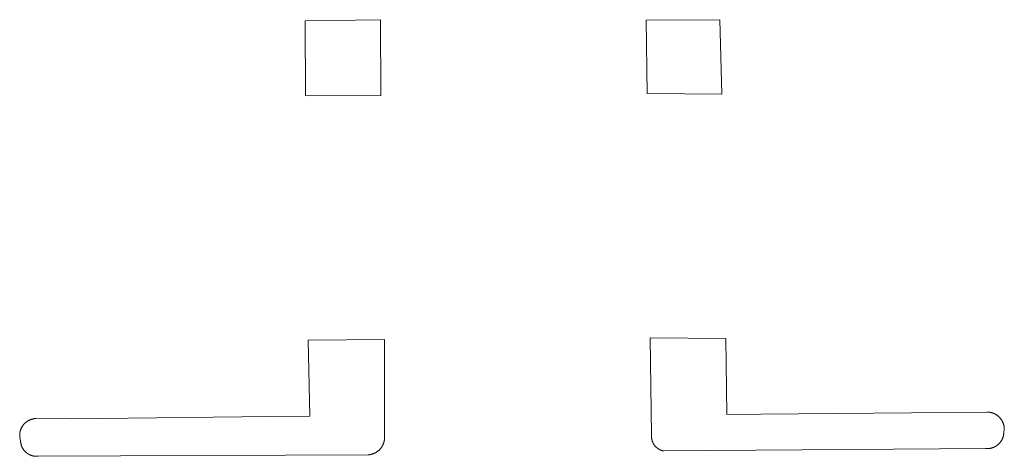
# Model space of a CAD drawing. Extents: x 211930 to 222589, y 569015 to 577578.
# Tile 87 of 95: x 222471 to 222497, y 575988 to 576000. Entities that reach past the tile are written whole.
import ezdxf

# ---------------------------------------------------------------- set-up
doc = ezdxf.new("R2010")
doc.units = 0
doc.layers.add('016 Alles planjaar 2023', color=72, linetype='Continuous', lineweight=20, true_color=0x1e90ff)

msp = doc.modelspace()

# ---------------------------------------------------------------- hatches: boundary and pattern name
at = {"layer": '016 Alles planjaar 2023', "true_color": 0x1e90ff}
h = msp.add_hatch(dxfattribs=at)
h.set_pattern_fill('DQ_CLEAR', color=72, style=0)
h.set_pattern_definition([])
h.paths.add_polyline_path([(222478.968, 575999.744), (222478.976, 575997.757), (222480.973, 575997.766), (222480.962, 575999.767), (222478.968, 575999.744)])
h = msp.add_hatch(dxfattribs=at)
h.set_pattern_fill('DQ_CLEAR', color=72, style=0)
h.set_pattern_definition([])
h.paths.add_polyline_path([(222487.994, 575999.762), (222488.02, 575997.818), (222490, 575997.802), (222489.948, 575999.773), (222487.994, 575999.762)])
h = msp.add_hatch(dxfattribs=at)
h.set_pattern_fill('DQ_CLEAR', color=72, style=0)
h.set_pattern_definition([])
h.paths.add_polyline_path([(222471.407, 575988.721), (222471.428, 575988.61), (222471.428, 575988.603), (222471.429, 575988.596), (222471.43, 575988.589), (222471.43, 575988.582), (222471.431, 575988.575), (222471.432, 575988.568), (222471.433, 575988.561), (222471.435, 575988.554), (222471.436, 575988.547), (222471.437, 575988.541), (222471.439, 575988.534), (222471.441, 575988.527), (222471.442, 575988.52), (222471.444, 575988.513), (222471.446, 575988.507), (222471.448, 575988.5), (222471.451, 575988.493), (222471.453, 575988.487), (222471.455, 575988.48), (222471.458, 575988.474), (222471.461, 575988.467), (222471.463, 575988.461), (222471.466, 575988.454), (222471.469, 575988.448), (222471.472, 575988.442), (222471.476, 575988.436), (222471.479, 575988.429), (222471.482, 575988.423), (222471.486, 575988.417), (222471.489, 575988.411), (222471.493, 575988.405), (222471.497, 575988.399), (222471.501, 575988.393), (222471.505, 575988.388), (222471.509, 575988.382), (222471.513, 575988.376), (222471.517, 575988.371), (222471.522, 575988.365), (222471.526, 575988.36), (222471.531, 575988.355), (222471.535, 575988.349), (222471.54, 575988.344), (222471.545, 575988.339), (222471.55, 575988.334), (222471.555, 575988.329), (222471.56, 575988.324), (222471.565, 575988.319), (222471.57, 575988.315), (222471.575, 575988.31), (222471.581, 575988.306), (222471.586, 575988.301), (222471.592, 575988.297), (222471.597, 575988.293), (222471.603, 575988.288), (222471.608, 575988.284), (222471.614, 575988.28), (222471.62, 575988.276), (222471.626, 575988.273), (222471.632, 575988.269), (222471.638, 575988.265), (222471.644, 575988.262), (222471.65, 575988.259), (222471.656, 575988.255), (222471.663, 575988.252), (222471.669, 575988.249), (222471.675, 575988.246), (222471.682, 575988.243), (222471.688, 575988.241), (222471.695, 575988.238), (222471.701, 575988.235), (222471.708, 575988.233), (222471.714, 575988.231), (222471.721, 575988.228), (222471.728, 575988.226), (222471.734, 575988.224), (222471.741, 575988.222), (222471.748, 575988.221), (222471.755, 575988.219), (222471.762, 575988.217), (222471.768, 575988.216), (222471.775, 575988.215), (222471.782, 575988.214), (222471.789, 575988.212), (222471.796, 575988.211), (222471.803, 575988.211), (222471.81, 575988.21), (222471.817, 575988.209), (222471.824, 575988.209), (222471.831, 575988.208), (222471.838, 575988.208), (222471.845, 575988.208), (222471.852, 575988.208), (222471.859, 575988.208), (222471.866, 575988.208), (222471.873, 575988.208), (222471.88, 575988.209), (222471.887, 575988.209), (222471.894, 575988.21), (222480.621, 575988.247), (222480.629, 575988.247), (222480.636, 575988.248), (222480.644, 575988.248), (222480.652, 575988.249), (222480.66, 575988.25), (222480.667, 575988.251), (222480.675, 575988.252), (222480.683, 575988.253), (222480.69, 575988.255), (222480.698, 575988.256), (222480.705, 575988.258), (222480.713, 575988.259), (222480.721, 575988.261), (222480.728, 575988.263), (222480.736, 575988.265), (222480.743, 575988.268), (222480.75, 575988.27), (222480.758, 575988.272), (222480.765, 575988.275), (222480.772, 575988.278), (222480.779, 575988.281), (222480.787, 575988.283), (222480.794, 575988.287), (222480.801, 575988.29), (222480.808, 575988.293), (222480.815, 575988.297), (222480.822, 575988.3), (222480.828, 575988.304), (222480.835, 575988.308), (222480.842, 575988.311), (222480.849, 575988.315), (222480.855, 575988.32), (222480.862, 575988.324), (222480.868, 575988.328), (222480.874, 575988.333), (222480.881, 575988.337), (222480.887, 575988.342), (222480.893, 575988.346), (222480.899, 575988.351), (222480.905, 575988.356), (222480.911, 575988.361), (222480.917, 575988.366), (222480.922, 575988.372), (222480.928, 575988.377), (222480.934, 575988.382), (222480.939, 575988.388), (222480.944, 575988.394), (222480.95, 575988.399), (222480.955, 575988.405), (222480.96, 575988.411), (222480.965, 575988.417), (222480.97, 575988.423), (222480.974, 575988.429), (222480.979, 575988.435), (222480.983, 575988.442), (222480.988, 575988.448), (222480.992, 575988.454), (222480.996, 575988.461), (222481.001, 575988.467), (222481.005, 575988.474), (222481.008, 575988.481), (222481.012, 575988.488), (222481.016, 575988.494), (222481.019, 575988.501), (222481.023, 575988.508), (222481.026, 575988.515), (222481.029, 575988.522), (222481.033, 575988.529), (222481.035, 575988.537), (222481.038, 575988.544), (222481.041, 575988.551), (222481.044, 575988.558), (222481.046, 575988.566), (222481.048, 575988.573), (222481.051, 575988.58), (222481.053, 575988.588), (222481.055, 575988.595), (222481.057, 575988.603), (222481.058, 575988.611), (222481.06, 575988.618), (222481.061, 575988.626), (222481.063, 575988.633), (222481.064, 575988.641), (222481.065, 575988.649), (222481.066, 575988.656), (222481.067, 575988.664), (222481.068, 575988.672), (222481.068, 575988.68), (222481.069, 575988.687), (222481.069, 575988.695), (222481.065, 575991.301), (222479.048, 575991.286), (222479.085, 575989.272), (222478.042, 575989.26), (222472.765, 575989.198), (222471.833, 575989.208), (222471.826, 575989.208), (222471.818, 575989.207), (222471.811, 575989.207), (222471.804, 575989.206), (222471.796, 575989.205), (222471.789, 575989.204), (222471.782, 575989.203), (222471.774, 575989.202), (222471.767, 575989.2), (222471.76, 575989.199), (222471.753, 575989.197), (222471.745, 575989.196), (222471.738, 575989.194), (222471.731, 575989.192), (222471.724, 575989.19), (222471.717, 575989.188), (222471.71, 575989.186), (222471.703, 575989.183), (222471.696, 575989.181), (222471.689, 575989.178), (222471.682, 575989.175), (222471.675, 575989.172), (222471.669, 575989.169), (222471.662, 575989.166), (222471.655, 575989.163), (222471.649, 575989.16), (222471.642, 575989.156), (222471.635, 575989.153), (222471.629, 575989.149), (222471.623, 575989.146), (222471.616, 575989.142), (222471.61, 575989.138), (222471.604, 575989.134), (222471.598, 575989.13), (222471.592, 575989.125), (222471.586, 575989.121), (222471.58, 575989.117), (222471.574, 575989.112), (222471.568, 575989.107), (222471.563, 575989.103), (222471.557, 575989.098), (222471.551, 575989.093), (222471.546, 575989.088), (222471.541, 575989.083), (222471.535, 575989.078), (222471.53, 575989.072), (222471.525, 575989.067), (222471.52, 575989.062), (222471.515, 575989.056), (222471.51, 575989.051), (222471.506, 575989.045), (222471.501, 575989.039), (222471.497, 575989.033), (222471.492, 575989.027), (222471.488, 575989.021), (222471.484, 575989.015), (222471.479, 575989.009), (222471.475, 575989.003), (222471.471, 575988.997), (222471.468, 575988.99), (222471.464, 575988.984), (222471.46, 575988.978), (222471.457, 575988.971), (222471.453, 575988.965), (222471.45, 575988.958), (222471.447, 575988.951), (222471.444, 575988.945), (222471.441, 575988.938), (222471.438, 575988.931), (222471.435, 575988.924), (222471.433, 575988.917), (222471.43, 575988.91), (222471.428, 575988.903), (222471.425, 575988.896), (222471.423, 575988.889), (222471.421, 575988.882), (222471.419, 575988.875), (222471.418, 575988.868), (222471.416, 575988.861), (222471.414, 575988.853), (222471.413, 575988.846), (222471.412, 575988.839), (222471.41, 575988.831), (222471.409, 575988.824), (222471.408, 575988.817), (222471.407, 575988.81), (222471.407, 575988.802), (222471.406, 575988.795), (222471.406, 575988.787), (222471.405, 575988.78), (222471.405, 575988.773), (222471.405, 575988.765), (222471.405, 575988.758), (222471.405, 575988.75), (222471.405, 575988.743), (222471.406, 575988.736), (222471.406, 575988.728), (222471.407, 575988.721)])
h = msp.add_hatch(dxfattribs=at)
h.set_pattern_fill('DQ_CLEAR', color=72, style=0)
h.set_pattern_definition([])
h.paths.add_polyline_path([(222497.482, 575988.945), (222497.482, 575988.953), (222497.481, 575988.96), (222497.48, 575988.968), (222497.48, 575988.975), (222497.479, 575988.983), (222497.478, 575988.991), (222497.476, 575988.998), (222497.475, 575989.006), (222497.474, 575989.013), (222497.472, 575989.021), (222497.47, 575989.028), (222497.469, 575989.035), (222497.467, 575989.043), (222497.465, 575989.05), (222497.462, 575989.057), (222497.46, 575989.065), (222497.458, 575989.072), (222497.455, 575989.079), (222497.453, 575989.086), (222497.45, 575989.093), (222497.447, 575989.1), (222497.444, 575989.107), (222497.441, 575989.114), (222497.438, 575989.121), (222497.434, 575989.128), (222497.431, 575989.135), (222497.427, 575989.142), (222497.423, 575989.148), (222497.42, 575989.155), (222497.416, 575989.161), (222497.412, 575989.168), (222497.407, 575989.174), (222497.403, 575989.181), (222497.399, 575989.187), (222497.394, 575989.193), (222497.39, 575989.199), (222497.385, 575989.205), (222497.38, 575989.211), (222497.376, 575989.217), (222497.371, 575989.223), (222497.366, 575989.229), (222497.36, 575989.234), (222497.355, 575989.24), (222497.35, 575989.245), (222497.345, 575989.251), (222497.339, 575989.256), (222497.333, 575989.261), (222497.328, 575989.266), (222497.322, 575989.271), (222497.316, 575989.276), (222497.31, 575989.281), (222497.304, 575989.286), (222497.298, 575989.29), (222497.292, 575989.295), (222497.286, 575989.299), (222497.279, 575989.303), (222497.273, 575989.308), (222497.267, 575989.312), (222497.26, 575989.316), (222497.253, 575989.319), (222497.247, 575989.323), (222497.24, 575989.327), (222497.233, 575989.33), (222497.226, 575989.334), (222497.22, 575989.337), (222497.213, 575989.34), (222497.206, 575989.343), (222497.199, 575989.346), (222497.192, 575989.349), (222497.184, 575989.352), (222497.177, 575989.354), (222497.17, 575989.357), (222497.163, 575989.359), (222497.155, 575989.361), (222497.148, 575989.363), (222497.141, 575989.365), (222497.133, 575989.367), (222497.126, 575989.369), (222497.119, 575989.371), (222497.111, 575989.372), (222497.104, 575989.373), (222497.096, 575989.375), (222497.088, 575989.376), (222497.081, 575989.377), (222497.073, 575989.378), (222497.066, 575989.378), (222497.058, 575989.379), (222497.05, 575989.379), (222497.043, 575989.38), (222497.035, 575989.38), (222497.028, 575989.38), (222497.02, 575989.38), (222491.038, 575989.327), (222490.132, 575989.319), (222490.103, 575991.328), (222488.101, 575991.345), (222488.14, 575988.769), (222488.14, 575988.763), (222488.139, 575988.756), (222488.139, 575988.75), (222488.139, 575988.743), (222488.139, 575988.737), (222488.139, 575988.73), (222488.139, 575988.724), (222488.139, 575988.717), (222488.139, 575988.711), (222488.14, 575988.704), (222488.141, 575988.698), (222488.141, 575988.691), (222488.142, 575988.685), (222488.143, 575988.678), (222488.144, 575988.672), (222488.145, 575988.665), (222488.146, 575988.659), (222488.148, 575988.653), (222488.149, 575988.646), (222488.151, 575988.64), (222488.152, 575988.634), (222488.154, 575988.628), (222488.156, 575988.621), (222488.158, 575988.615), (222488.16, 575988.609), (222488.162, 575988.603), (222488.164, 575988.597), (222488.167, 575988.591), (222488.169, 575988.585), (222488.172, 575988.579), (222488.174, 575988.573), (222488.177, 575988.567), (222488.18, 575988.561), (222488.183, 575988.555), (222488.186, 575988.549), (222488.189, 575988.544), (222488.192, 575988.538), (222488.196, 575988.533), (222488.199, 575988.527), (222488.203, 575988.522), (222488.206, 575988.516), (222488.21, 575988.511), (222488.214, 575988.506), (222488.218, 575988.5), (222488.221, 575988.495), (222488.225, 575988.49), (222488.23, 575988.485), (222488.234, 575988.48), (222488.238, 575988.475), (222488.242, 575988.47), (222488.247, 575988.466), (222488.251, 575988.461), (222488.256, 575988.456), (222488.261, 575988.452), (222488.265, 575988.447), (222488.27, 575988.443), (222488.275, 575988.439), (222488.28, 575988.435), (222488.285, 575988.43), (222488.29, 575988.426), (222488.295, 575988.422), (222488.301, 575988.419), (222488.306, 575988.415), (222488.311, 575988.411), (222488.317, 575988.408), (222488.322, 575988.404), (222488.328, 575988.401), (222488.333, 575988.397), (222488.339, 575988.394), (222488.345, 575988.391), (222488.35, 575988.388), (222488.356, 575988.385), (222488.362, 575988.382), (222488.368, 575988.379), (222488.374, 575988.377), (222488.38, 575988.374), (222488.386, 575988.372), (222488.392, 575988.369), (222488.398, 575988.367), (222488.404, 575988.365), (222488.41, 575988.363), (222488.416, 575988.361), (222488.423, 575988.359), (222488.429, 575988.357), (222488.435, 575988.356), (222488.442, 575988.354), (222488.448, 575988.353), (222488.454, 575988.351), (222488.461, 575988.35), (222488.467, 575988.349), (222496.984, 575988.414), (222496.991, 575988.413), (222496.999, 575988.413), (222497.006, 575988.412), (222497.013, 575988.412), (222497.02, 575988.412), (222497.028, 575988.412), (222497.035, 575988.412), (222497.042, 575988.412), (222497.05, 575988.412), (222497.057, 575988.412), (222497.064, 575988.413), (222497.071, 575988.413), (222497.079, 575988.414), (222497.086, 575988.415), (222497.093, 575988.416), (222497.1, 575988.417), (222497.108, 575988.418), (222497.115, 575988.42), (222497.122, 575988.421), (222497.129, 575988.423), (222497.136, 575988.424), (222497.143, 575988.426), (222497.15, 575988.428), (222497.157, 575988.43), (222497.164, 575988.432), (222497.171, 575988.435), (222497.178, 575988.437), (222497.185, 575988.44), (222497.192, 575988.442), (222497.198, 575988.445), (222497.205, 575988.448), (222497.212, 575988.451), (222497.218, 575988.454), (222497.225, 575988.457), (222497.232, 575988.46), (222497.238, 575988.464), (222497.244, 575988.467), (222497.251, 575988.471), (222497.257, 575988.475), (222497.263, 575988.478), (222497.269, 575988.482), (222497.276, 575988.486), (222497.282, 575988.49), (222497.287, 575988.495), (222497.293, 575988.499), (222497.299, 575988.503), (222497.305, 575988.508), (222497.311, 575988.513), (222497.316, 575988.517), (222497.322, 575988.522), (222497.327, 575988.527), (222497.332, 575988.532), (222497.338, 575988.537), (222497.343, 575988.542), (222497.348, 575988.547), (222497.353, 575988.553), (222497.358, 575988.558), (222497.363, 575988.564), (222497.367, 575988.569), (222497.372, 575988.575), (222497.376, 575988.581), (222497.381, 575988.586), (222497.385, 575988.592), (222497.389, 575988.598), (222497.394, 575988.604), (222497.398, 575988.61), (222497.402, 575988.616), (222497.405, 575988.623), (222497.409, 575988.629), (222497.413, 575988.635), (222497.416, 575988.642), (222497.42, 575988.648), (222497.423, 575988.654), (222497.426, 575988.661), (222497.429, 575988.668), (222497.432, 575988.674), (222497.435, 575988.681), (222497.438, 575988.688), (222497.441, 575988.695), (222497.443, 575988.701), (222497.446, 575988.708), (222497.448, 575988.715), (222497.45, 575988.722), (222497.452, 575988.729), (222497.454, 575988.736), (222497.456, 575988.743), (222497.458, 575988.75), (222497.459, 575988.758), (222497.461, 575988.765), (222497.462, 575988.772), (222497.463, 575988.779), (222497.464, 575988.786), (222497.465, 575988.793), (222497.466, 575988.801), (222497.467, 575988.808), (222497.482, 575988.945)])

# ---------------------------------------------------------------- linework, layer by layer
at = {"layer": '016 Alles planjaar 2023', "color": 14, "true_color": 0x004000}
for points in [[(222478.968, 575999.744), (222478.976, 575997.757), (222480.973, 575997.766), (222480.962, 575999.767), (222478.968, 575999.744)], [(222487.994, 575999.762), (222488.02, 575997.818), (222490, 575997.802), (222489.948, 575999.773), (222487.994, 575999.762)], [(222471.407, 575988.721), (222471.428, 575988.61), (222471.428, 575988.603), (222471.429, 575988.596), (222471.43, 575988.589), (222471.43, 575988.582), (222471.431, 575988.575), (222471.432, 575988.568), (222471.433, 575988.561), (222471.435, 575988.554), (222471.436, 575988.547), (222471.437, 575988.541), (222471.439, 575988.534), (222471.441, 575988.527), (222471.442, 575988.52), (222471.444, 575988.513), (222471.446, 575988.507), (222471.448, 575988.5), (222471.451, 575988.493), (222471.453, 575988.487), (222471.455, 575988.48), (222471.458, 575988.474), (222471.461, 575988.467), (222471.463, 575988.461), (222471.466, 575988.454), (222471.469, 575988.448), (222471.472, 575988.442), (222471.476, 575988.436), (222471.479, 575988.429), (222471.482, 575988.423), (222471.486, 575988.417), (222471.489, 575988.411), (222471.493, 575988.405), (222471.497, 575988.399), (222471.501, 575988.393), (222471.505, 575988.388), (222471.509, 575988.382), (222471.513, 575988.376), (222471.517, 575988.371), (222471.522, 575988.365), (222471.526, 575988.36), (222471.531, 575988.355), (222471.535, 575988.349), (222471.54, 575988.344), (222471.545, 575988.339), (222471.55, 575988.334), (222471.555, 575988.329), (222471.56, 575988.324), (222471.565, 575988.319), (222471.57, 575988.315), (222471.575, 575988.31), (222471.581, 575988.306), (222471.586, 575988.301), (222471.592, 575988.297), (222471.597, 575988.293), (222471.603, 575988.288), (222471.608, 575988.284), (222471.614, 575988.28), (222471.62, 575988.276), (222471.626, 575988.273), (222471.632, 575988.269), (222471.638, 575988.265), (222471.644, 575988.262), (222471.65, 575988.259), (222471.656, 575988.255), (222471.663, 575988.252), (222471.669, 575988.249), (222471.675, 575988.246), (222471.682, 575988.243), (222471.688, 575988.241), (222471.695, 575988.238), (222471.701, 575988.235), (222471.708, 575988.233), (222471.714, 575988.231), (222471.721, 575988.228), (222471.728, 575988.226), (222471.734, 575988.224), (222471.741, 575988.222), (222471.748, 575988.221), (222471.755, 575988.219), (222471.762, 575988.217), (222471.768, 575988.216), (222471.775, 575988.215), (222471.782, 575988.214), (222471.789, 575988.212), (222471.796, 575988.211), (222471.803, 575988.211), (222471.81, 575988.21), (222471.817, 575988.209), (222471.824, 575988.209), (222471.831, 575988.208), (222471.838, 575988.208), (222471.845, 575988.208), (222471.852, 575988.208), (222471.859, 575988.208), (222471.866, 575988.208), (222471.873, 575988.208), (222471.88, 575988.209), (222471.887, 575988.209), (222471.894, 575988.21), (222480.621, 575988.247), (222480.629, 575988.247), (222480.636, 575988.248), (222480.644, 575988.248), (222480.652, 575988.249), (222480.66, 575988.25), (222480.667, 575988.251), (222480.675, 575988.252), (222480.683, 575988.253), (222480.69, 575988.255), (222480.698, 575988.256), (222480.705, 575988.258), (222480.713, 575988.259), (222480.721, 575988.261), (222480.728, 575988.263), (222480.736, 575988.265), (222480.743, 575988.268), (222480.75, 575988.27), (222480.758, 575988.272), (222480.765, 575988.275), (222480.772, 575988.278), (222480.779, 575988.281), (222480.787, 575988.283), (222480.794, 575988.287), (222480.801, 575988.29), (222480.808, 575988.293), (222480.815, 575988.297), (222480.822, 575988.3), (222480.828, 575988.304), (222480.835, 575988.308), (222480.842, 575988.311), (222480.849, 575988.315), (222480.855, 575988.32), (222480.862, 575988.324), (222480.868, 575988.328), (222480.874, 575988.333), (222480.881, 575988.337), (222480.887, 575988.342), (222480.893, 575988.346), (222480.899, 575988.351), (222480.905, 575988.356), (222480.911, 575988.361), (222480.917, 575988.366), (222480.922, 575988.372), (222480.928, 575988.377), (222480.934, 575988.382), (222480.939, 575988.388), (222480.944, 575988.394), (222480.95, 575988.399), (222480.955, 575988.405), (222480.96, 575988.411), (222480.965, 575988.417), (222480.97, 575988.423), (222480.974, 575988.429), (222480.979, 575988.435), (222480.983, 575988.442), (222480.988, 575988.448), (222480.992, 575988.454), (222480.996, 575988.461), (222481.001, 575988.467), (222481.005, 575988.474), (222481.008, 575988.481), (222481.012, 575988.488), (222481.016, 575988.494), (222481.019, 575988.501), (222481.023, 575988.508), (222481.026, 575988.515), (222481.029, 575988.522), (222481.033, 575988.529), (222481.035, 575988.537), (222481.038, 575988.544), (222481.041, 575988.551), (222481.044, 575988.558), (222481.046, 575988.566), (222481.048, 575988.573), (222481.051, 575988.58), (222481.053, 575988.588), (222481.055, 575988.595), (222481.057, 575988.603), (222481.058, 575988.611), (222481.06, 575988.618), (222481.061, 575988.626), (222481.063, 575988.633), (222481.064, 575988.641), (222481.065, 575988.649), (222481.066, 575988.656), (222481.067, 575988.664), (222481.068, 575988.672), (222481.068, 575988.68), (222481.069, 575988.687), (222481.069, 575988.695), (222481.065, 575991.301), (222479.048, 575991.286), (222479.085, 575989.272), (222478.042, 575989.26), (222472.765, 575989.198), (222471.833, 575989.208), (222471.826, 575989.208), (222471.818, 575989.207), (222471.811, 575989.207), (222471.804, 575989.206), (222471.796, 575989.205), (222471.789, 575989.204), (222471.782, 575989.203), (222471.774, 575989.202), (222471.767, 575989.2), (222471.76, 575989.199), (222471.753, 575989.197), (222471.745, 575989.196), (222471.738, 575989.194), (222471.731, 575989.192), (222471.724, 575989.19), (222471.717, 575989.188), (222471.71, 575989.186), (222471.703, 575989.183), (222471.696, 575989.181), (222471.689, 575989.178), (222471.682, 575989.175), (222471.675, 575989.172), (222471.669, 575989.169), (222471.662, 575989.166), (222471.655, 575989.163), (222471.649, 575989.16), (222471.642, 575989.156), (222471.635, 575989.153), (222471.629, 575989.149), (222471.623, 575989.146), (222471.616, 575989.142), (222471.61, 575989.138), (222471.604, 575989.134), (222471.598, 575989.13), (222471.592, 575989.125), (222471.586, 575989.121), (222471.58, 575989.117), (222471.574, 575989.112), (222471.568, 575989.107), (222471.563, 575989.103), (222471.557, 575989.098), (222471.551, 575989.093), (222471.546, 575989.088), (222471.541, 575989.083), (222471.535, 575989.078), (222471.53, 575989.072), (222471.525, 575989.067), (222471.52, 575989.062), (222471.515, 575989.056), (222471.51, 575989.051), (222471.506, 575989.045), (222471.501, 575989.039), (222471.497, 575989.033), (222471.492, 575989.027), (222471.488, 575989.021), (222471.484, 575989.015), (222471.479, 575989.009), (222471.475, 575989.003), (222471.471, 575988.997), (222471.468, 575988.99), (222471.464, 575988.984), (222471.46, 575988.978), (222471.457, 575988.971), (222471.453, 575988.965), (222471.45, 575988.958), (222471.447, 575988.951), (222471.444, 575988.945), (222471.441, 575988.938), (222471.438, 575988.931), (222471.435, 575988.924), (222471.433, 575988.917), (222471.43, 575988.91), (222471.428, 575988.903), (222471.425, 575988.896), (222471.423, 575988.889), (222471.421, 575988.882), (222471.419, 575988.875), (222471.418, 575988.868), (222471.416, 575988.861), (222471.414, 575988.853), (222471.413, 575988.846), (222471.412, 575988.839), (222471.41, 575988.831), (222471.409, 575988.824), (222471.408, 575988.817), (222471.407, 575988.81), (222471.407, 575988.802), (222471.406, 575988.795), (222471.406, 575988.787), (222471.405, 575988.78), (222471.405, 575988.773), (222471.405, 575988.765), (222471.405, 575988.758), (222471.405, 575988.75), (222471.405, 575988.743), (222471.406, 575988.736), (222471.406, 575988.728), (222471.407, 575988.721)], [(222497.482, 575988.945), (222497.482, 575988.953), (222497.481, 575988.96), (222497.48, 575988.968), (222497.48, 575988.975), (222497.479, 575988.983), (222497.478, 575988.991), (222497.476, 575988.998), (222497.475, 575989.006), (222497.474, 575989.013), (222497.472, 575989.021), (222497.47, 575989.028), (222497.469, 575989.035), (222497.467, 575989.043), (222497.465, 575989.05), (222497.462, 575989.057), (222497.46, 575989.065), (222497.458, 575989.072), (222497.455, 575989.079), (222497.453, 575989.086), (222497.45, 575989.093), (222497.447, 575989.1), (222497.444, 575989.107), (222497.441, 575989.114), (222497.438, 575989.121), (222497.434, 575989.128), (222497.431, 575989.135), (222497.427, 575989.142), (222497.423, 575989.148), (222497.42, 575989.155), (222497.416, 575989.161), (222497.412, 575989.168), (222497.407, 575989.174), (222497.403, 575989.181), (222497.399, 575989.187), (222497.394, 575989.193), (222497.39, 575989.199), (222497.385, 575989.205), (222497.38, 575989.211), (222497.376, 575989.217), (222497.371, 575989.223), (222497.366, 575989.229), (222497.36, 575989.234), (222497.355, 575989.24), (222497.35, 575989.245), (222497.345, 575989.251), (222497.339, 575989.256), (222497.333, 575989.261), (222497.328, 575989.266), (222497.322, 575989.271), (222497.316, 575989.276), (222497.31, 575989.281), (222497.304, 575989.286), (222497.298, 575989.29), (222497.292, 575989.295), (222497.286, 575989.299), (222497.279, 575989.303), (222497.273, 575989.308), (222497.267, 575989.312), (222497.26, 575989.316), (222497.253, 575989.319), (222497.247, 575989.323), (222497.24, 575989.327), (222497.233, 575989.33), (222497.226, 575989.334), (222497.22, 575989.337), (222497.213, 575989.34), (222497.206, 575989.343), (222497.199, 575989.346), (222497.192, 575989.349), (222497.184, 575989.352), (222497.177, 575989.354), (222497.17, 575989.357), (222497.163, 575989.359), (222497.155, 575989.361), (222497.148, 575989.363), (222497.141, 575989.365), (222497.133, 575989.367), (222497.126, 575989.369), (222497.119, 575989.371), (222497.111, 575989.372), (222497.104, 575989.373), (222497.096, 575989.375), (222497.088, 575989.376), (222497.081, 575989.377), (222497.073, 575989.378), (222497.066, 575989.378), (222497.058, 575989.379), (222497.05, 575989.379), (222497.043, 575989.38), (222497.035, 575989.38), (222497.028, 575989.38), (222497.02, 575989.38), (222491.038, 575989.327), (222490.132, 575989.319), (222490.103, 575991.328), (222488.101, 575991.345), (222488.14, 575988.769), (222488.14, 575988.763), (222488.139, 575988.756), (222488.139, 575988.75), (222488.139, 575988.743), (222488.139, 575988.737), (222488.139, 575988.73), (222488.139, 575988.724), (222488.139, 575988.717), (222488.139, 575988.711), (222488.14, 575988.704), (222488.141, 575988.698), (222488.141, 575988.691), (222488.142, 575988.685), (222488.143, 575988.678), (222488.144, 575988.672), (222488.145, 575988.665), (222488.146, 575988.659), (222488.148, 575988.653), (222488.149, 575988.646), (222488.151, 575988.64), (222488.152, 575988.634), (222488.154, 575988.628), (222488.156, 575988.621), (222488.158, 575988.615), (222488.16, 575988.609), (222488.162, 575988.603), (222488.164, 575988.597), (222488.167, 575988.591), (222488.169, 575988.585), (222488.172, 575988.579), (222488.174, 575988.573), (222488.177, 575988.567), (222488.18, 575988.561), (222488.183, 575988.555), (222488.186, 575988.549), (222488.189, 575988.544), (222488.192, 575988.538), (222488.196, 575988.533), (222488.199, 575988.527), (222488.203, 575988.522), (222488.206, 575988.516), (222488.21, 575988.511), (222488.214, 575988.506), (222488.218, 575988.5), (222488.221, 575988.495), (222488.225, 575988.49), (222488.23, 575988.485), (222488.234, 575988.48), (222488.238, 575988.475), (222488.242, 575988.47), (222488.247, 575988.466), (222488.251, 575988.461), (222488.256, 575988.456), (222488.261, 575988.452), (222488.265, 575988.447), (222488.27, 575988.443), (222488.275, 575988.439), (222488.28, 575988.435), (222488.285, 575988.43), (222488.29, 575988.426), (222488.295, 575988.422), (222488.301, 575988.419), (222488.306, 575988.415), (222488.311, 575988.411), (222488.317, 575988.408), (222488.322, 575988.404), (222488.328, 575988.401), (222488.333, 575988.397), (222488.339, 575988.394), (222488.345, 575988.391), (222488.35, 575988.388), (222488.356, 575988.385), (222488.362, 575988.382), (222488.368, 575988.379), (222488.374, 575988.377), (222488.38, 575988.374), (222488.386, 575988.372), (222488.392, 575988.369), (222488.398, 575988.367), (222488.404, 575988.365), (222488.41, 575988.363), (222488.416, 575988.361), (222488.423, 575988.359), (222488.429, 575988.357), (222488.435, 575988.356), (222488.442, 575988.354), (222488.448, 575988.353), (222488.454, 575988.351), (222488.461, 575988.35), (222488.467, 575988.349), (222496.984, 575988.414), (222496.991, 575988.413), (222496.999, 575988.413), (222497.006, 575988.412), (222497.013, 575988.412), (222497.02, 575988.412), (222497.028, 575988.412), (222497.035, 575988.412), (222497.042, 575988.412), (222497.05, 575988.412), (222497.057, 575988.412), (222497.064, 575988.413), (222497.071, 575988.413), (222497.079, 575988.414), (222497.086, 575988.415), (222497.093, 575988.416), (222497.1, 575988.417), (222497.108, 575988.418), (222497.115, 575988.42), (222497.122, 575988.421), (222497.129, 575988.423), (222497.136, 575988.424), (222497.143, 575988.426), (222497.15, 575988.428), (222497.157, 575988.43), (222497.164, 575988.432), (222497.171, 575988.435), (222497.178, 575988.437), (222497.185, 575988.44), (222497.192, 575988.442), (222497.198, 575988.445), (222497.205, 575988.448), (222497.212, 575988.451), (222497.218, 575988.454), (222497.225, 575988.457), (222497.232, 575988.46), (222497.238, 575988.464), (222497.244, 575988.467), (222497.251, 575988.471), (222497.257, 575988.475), (222497.263, 575988.478), (222497.269, 575988.482), (222497.276, 575988.486), (222497.282, 575988.49), (222497.287, 575988.495), (222497.293, 575988.499), (222497.299, 575988.503), (222497.305, 575988.508), (222497.311, 575988.513), (222497.316, 575988.517), (222497.322, 575988.522), (222497.327, 575988.527), (222497.332, 575988.532), (222497.338, 575988.537), (222497.343, 575988.542), (222497.348, 575988.547), (222497.353, 575988.553), (222497.358, 575988.558), (222497.363, 575988.564), (222497.367, 575988.569), (222497.372, 575988.575), (222497.376, 575988.581), (222497.381, 575988.586), (222497.385, 575988.592), (222497.389, 575988.598), (222497.394, 575988.604), (222497.398, 575988.61), (222497.402, 575988.616), (222497.405, 575988.623), (222497.409, 575988.629), (222497.413, 575988.635), (222497.416, 575988.642), (222497.42, 575988.648), (222497.423, 575988.654), (222497.426, 575988.661), (222497.429, 575988.668), (222497.432, 575988.674), (222497.435, 575988.681), (222497.438, 575988.688), (222497.441, 575988.695), (222497.443, 575988.701), (222497.446, 575988.708), (222497.448, 575988.715), (222497.45, 575988.722), (222497.452, 575988.729), (222497.454, 575988.736), (222497.456, 575988.743), (222497.458, 575988.75), (222497.459, 575988.758), (222497.461, 575988.765), (222497.462, 575988.772), (222497.463, 575988.779), (222497.464, 575988.786), (222497.465, 575988.793), (222497.466, 575988.801), (222497.467, 575988.808), (222497.482, 575988.945)]]:
    msp.add_lwpolyline(points, close=True, dxfattribs=at)

doc.saveas('drawing.dxf')
